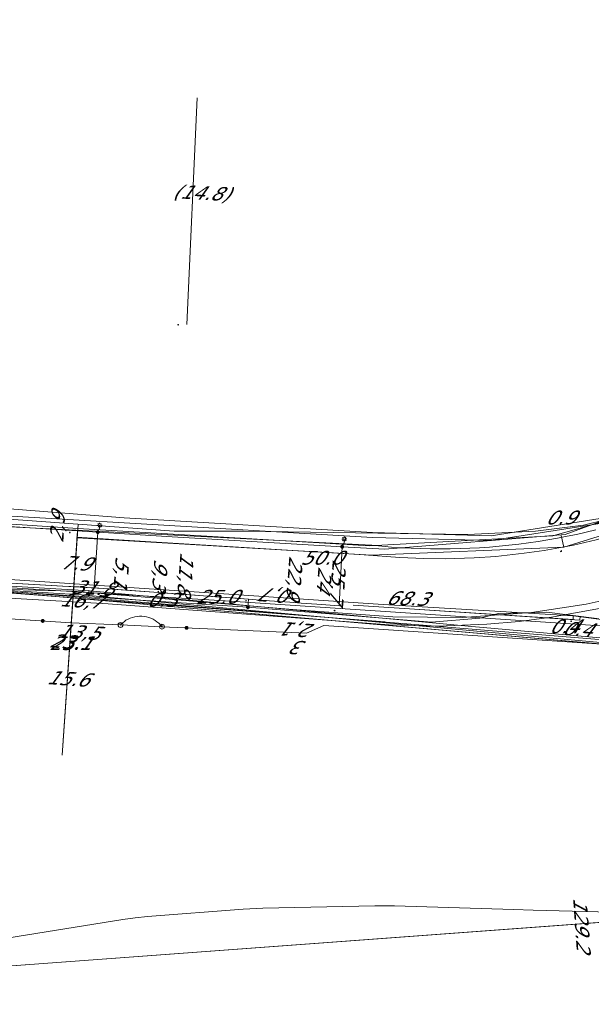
# Model space of a CAD drawing. Header units: metres. Extents: x 124576 to 133557, y 395865 to 402386.
# Tile 210 of 256: x 127214 to 127272, y 402173 to 402273. Entities that reach past the tile are written whole.
import ezdxf
from ezdxf.enums import TextEntityAlignment as Align

# ---------------------------------------------------------------- set-up
doc = ezdxf.new("R2010")
doc.units = ezdxf.units.M
doc.header["$MEASUREMENT"] = 0
for name, color, linetype, lineweight, true_color in [('LG_Datatransport_Blauw_Glas_Zuid', 3, 'Continuous', 13, 0x00ff00), ('LG_Datatransport_Eurofiber_Nederland_BV', 3, 'Continuous', 13, 0x00ff00), ('LG_Datatransport_KPN_BV', 3, 'Continuous', 13, 0x00ff00), ('LG_Datatransport_Tele2_Nederland_BV', 3, 'Continuous', 13, 0x00ff00), ('LG_Datatransport_Ziggo_BV', 3, 'Continuous', 13, 0x00ff00), ('LG_Gas_Lage_Druk_Enexis_Netbeheer_BV', 7, 'Continuous', 13, 0xffdc7d), ('LG_Laag_Spanning_Enexis_Netbeheer_BV', 7, 'Continuous', 13, 0x960000), ('LG_Laag_Spanning_Gemeente_Dongen', 7, 'Continuous', 13, 0x960000), ('LG_Midden_Spanning_Enexis_Netbeheer_BV', 7, 'Continuous', 13, 0xd20000), ('LG_Riool_Onder_Druk_Gemeente_Dongen', 7, 'Continuous', 13, 0x800080), ('LG_unet-4_Brabant_Water', 5, 'Continuous', 13, 0x0000ff), ('MV_Datatransport_lijn', 3, 'Continuous', 0, 0x00ff00)]:
    doc.layers.add(name, color=color, linetype=linetype, lineweight=lineweight, true_color=true_color)
for name, color, linetype, lineweight in [('LG_Datatransport_P_KPN_BV', 7, 'Continuous', 0), ('LG_Laag_Spanning_P_Enexis_Netbeheer_BV', 7, 'Continuous', 0), ('LG_Midden_Spanning_P_Enexis_Netbeheer_BV', 7, 'Continuous', 0), ('MV_Datatransport', 7, 'Continuous', 0), ('MV_Gas_Lage_Druk', 7, 'Continuous', 0), ('MV_Gas_Lage_Druk_pijl', 7, 'Continuous', 0), ('MV_Laag_Spanning', 7, 'Continuous', 0), ('MV_Laag_Spanning_lijn', 7, 'Continuous', 0), ('MV_Laag_Spanning_pijl', 7, 'Continuous', 0), ('MV_Midden_Spanning', 7, 'Continuous', 0), ('MV_Midden_Spanning_lijn', 7, 'Continuous', 0), ('MV_Midden_Spanning_pijl', 7, 'Continuous', 0)]:
    doc.layers.add(name, color=color, linetype=linetype, lineweight=lineweight)
doc.styles.add('Klic_Annotatie', font='verdanai.ttf', dxfattribs={"oblique": 20, "height": 1.4})

# ---------------------------------------------------------------- blocks, each defined once
blk = doc.blocks.new('Mof')
at = {"layer": 'LG_Laag_Spanning_P_Enexis_Netbeheer_BV'}
h = blk.add_hatch(color=256, dxfattribs=at)
edge = h.paths.add_edge_path()
edge.add_arc((0, 0), 2, 0, 360)
blk = doc.blocks.new('Mof_1')
at = {"layer": 'LG_Midden_Spanning_P_Enexis_Netbeheer_BV'}
h = blk.add_hatch(color=256, dxfattribs=at)
edge = h.paths.add_edge_path()
edge.add_arc((0, 0), 2, 0, 360)
blk = doc.blocks.new('Streetlight')
at = {"layer": 'LG_Laag_Spanning_P_Enexis_Netbeheer_BV'}
for p, q in [((-1.8, 1.8), (-1.1, 1.1)), ((0, 2.5), (0, 1.5)), ((1.8, 1.8), (1.1, 1.1)), ((-1.1, -1.1), (-1.8, -1.8)), ((0, -1.5), (0, -2.5)), ((1.1, -1.1), (1.8, -1.8))]:
    blk.add_line(p, q, dxfattribs=at)
at = {"layer": 'LG_Laag_Spanning_P_Enexis_Netbeheer_BV', "flags": 128}
for points in [[(-2.5, 0), (-1.5, 0)], [(1.5, 0), (2.5, 0)]]:
    blk.add_lwpolyline(points, dxfattribs=at)
at = {"layer": 'LG_Laag_Spanning_P_Enexis_Netbeheer_BV'}
blk.add_circle((0, 0), 1.5, dxfattribs=at)
blk = doc.blocks.new('m_pijl')
at = {"layer": 'MV_Laag_Spanning_pijl'}
blk.add_hatch(color=7, dxfattribs=at).paths.add_polyline_path([(-1, -0.3), (-1, 0), (-1, 0.3), (0, 0)])
at = {"layer": 'MV_Laag_Spanning_pijl', "flags": 128}
blk.add_lwpolyline([(-1, 0), (-1, 0.3), (0, 0), (-1, -0.3), (-1, 0)], close=True, dxfattribs=at)
blk = doc.blocks.new('m_pijl_1')
at = {"layer": 'MV_Midden_Spanning_pijl'}
blk.add_hatch(color=7, dxfattribs=at).paths.add_polyline_path([(-1, -0.3), (-1, 0), (-1, 0.3), (0, 0)])
at = {"layer": 'MV_Midden_Spanning_pijl', "flags": 128}
blk.add_lwpolyline([(-1, 0), (-1, 0.3), (0, 0), (-1, -0.3), (-1, 0)], close=True, dxfattribs=at)
blk = doc.blocks.new('m_pijl_2')
at = {"layer": 'MV_Gas_Lage_Druk_pijl'}
blk.add_hatch(color=7, dxfattribs=at).paths.add_polyline_path([(-1, -0.3), (-1, 0), (-1, 0.3), (0, 0)])
at = {"layer": 'MV_Gas_Lage_Druk_pijl', "flags": 128}
blk.add_lwpolyline([(-1, 0), (-1, 0.3), (0, 0), (-1, -0.3), (-1, 0)], close=True, dxfattribs=at)
blk = doc.blocks.new('Onbekend_3')
at = {"layer": 'LG_Datatransport_P_KPN_BV'}
blk.add_hatch(color=256, dxfattribs=at).paths.add_polyline_path([(-0.3, -1.1, -0.262633), (0.2, 0.2), (0.6, 0.5, 0.379827), (0.7, 1.3), (0.7, 1.3, 0.228508), (0, 1.5), (0, 1.5, 0.459053), (-0.8, 0.8), (-1.3, 0.9, -0.414214), (-0.1, 2, -0.243799), (1.1, 1.5, -0.379827), (0.9, 0.1), (0.5, -0.2, 0.262633), (0.2, -1.1), (-0.2, -1.1)])
blk.add_circle((0, 0), 2.5, dxfattribs=at)
at = {"layer": 'LG_Datatransport_P_KPN_BV', "extrusion": (0, 0, -1)}
blk.add_solid([(0.3, -2.1), (-0.2, -2.1), (0.3, -1.5), (-0.2, -1.5)], dxfattribs=at)
blk = doc.blocks.new('Mof_2')
at = {"layer": 'LG_Datatransport_P_KPN_BV'}
h = blk.add_hatch(color=256, dxfattribs=at)
edge = h.paths.add_edge_path()
edge.add_arc((0, 0), 2, 0, 360)

msp = doc.modelspace()

# ---------------------------------------------------------------- linework, layer by layer
at = {"layer": 'LG_Datatransport_Blauw_Glas_Zuid', "flags": 128}
msp.add_lwpolyline([(127469.9, 402203.5), (127425.6, 402204.4), (127422.2, 402208.9), (127392.6, 402209.4), (127351.2, 402210.7), (127351.2, 402205), (127349.6, 402205), (127345.3, 402204.9), (127329.6, 402205.4), (127316.3, 402205.8), (127300.8, 402207.9), (127296.4, 402209.9), (127234.8, 402214), (127190.2, 402216.7), (127187.9, 402215.9), (127185.9, 402213.9), (127184.5, 402210.3), (127182.5, 402210.4), (127174.7, 402210.7), (127174.4, 402212.4), (127169.7, 402216.2), (127165.4, 402218), (127153.8, 402219), (127067.4, 402225.1)], dxfattribs=at)
at = {"layer": 'LG_Datatransport_Eurofiber_Nederland_BV', "flags": 128}
for points in [[(127087.47, 402222.97), (127164.4, 402217.6), (127166.7, 402217.1), (127167.1, 402216.9), (127167.5, 402216.8), (127168.9, 402216.2), (127170.9, 402215.1), (127172.4, 402214), (127173.8, 402212.7), (127175.3, 402210.8), (127183.7, 402210.3), (127184.2, 402210.5), (127184.58, 402211.22), (127185, 402212.3), (127185.7, 402213.5), (127187.1, 402214.9), (127187.9, 402215.4), (127189.7, 402216.1), (127190, 402216.1), (127190.3, 402216.2), (127190.8, 402216.2), (127191.1, 402216.3), (127207.8, 402215.3), (127312.3, 402206.2)], [(127129.61, 402220.73), (127144.73, 402219.69), (127157.93, 402218.34), (127158.04, 402218.02), (127163.88, 402217.62), (127166.22, 402217.18), (127168.46, 402216.4), (127168.99, 402216.38), (127171.04, 402215.3), (127172.88, 402214.02), (127174.63, 402212.42), (127176.05, 402210.77), (127177.21, 402210.79), (127177.96, 402210.82), (127185.2, 402211.21), (127186.26, 402211.26), (127187.64, 402213.55), (127189.63, 402215.28), (127192.03, 402216.32), (127194.71, 402216.58), (127207.85, 402215.8), (127221, 402215.02), (127259.89, 402211.39), (127300.96, 402207.76)], [(127129.61, 402220.73), (127144.73, 402219.69), (127157.93, 402218.34), (127158.04, 402218.02), (127163.88, 402217.62), (127166.22, 402217.18), (127168.46, 402216.4), (127168.99, 402216.38), (127171.04, 402215.3), (127172.88, 402214.02), (127174.63, 402212.42), (127176.05, 402210.77), (127177.21, 402210.79), (127177.96, 402210.83), (127185.2, 402211.21), (127186.26, 402211.26), (127187.64, 402213.55), (127189.63, 402215.28), (127192.03, 402216.32), (127194.71, 402216.58), (127207.85, 402215.8), (127221, 402215.02), (127259.89, 402211.39), (127300.96, 402207.76)], [(127129.61, 402220.73), (127144.73, 402219.69), (127157.93, 402218.34), (127158.04, 402218.02), (127163.88, 402217.62), (127166.22, 402217.18), (127168.46, 402216.4), (127168.99, 402216.38), (127171.04, 402215.3), (127172.88, 402214.02), (127174.63, 402212.42), (127176.05, 402210.77), (127177.21, 402210.79), (127185.2, 402211.21), (127186.26, 402211.26), (127187.64, 402213.55), (127189.63, 402215.28), (127192.03, 402216.32), (127194.71, 402216.58), (127207.85, 402215.8), (127221, 402215.02), (127259.89, 402211.39), (127300.96, 402207.76)], [(127157.93, 402218.34), (127158.04, 402218.02), (127163.88, 402217.62), (127166.22, 402217.18), (127168.46, 402216.4), (127168.99, 402216.38), (127171.04, 402215.3), (127172.88, 402214.02), (127174.63, 402212.42), (127176.05, 402210.77), (127177.21, 402210.79), (127185.2, 402211.21), (127186.26, 402211.26), (127187.64, 402213.55), (127189.63, 402215.28), (127192.03, 402216.32), (127194.71, 402216.58), (127207.85, 402215.8), (127221, 402215.02), (127259.89, 402211.39), (127300.96, 402207.76)]]:
    msp.add_lwpolyline(points, dxfattribs=at)
at = {"layer": 'LG_Datatransport_KPN_BV'}
for p, q in [((127207.84, 402215.3), (127273.62, 402209.58)), ((127224.16, 402211.55), (127228.37, 402211.37))]:
    msp.add_line(p, q, dxfattribs=at)
at = {"layer": 'LG_Datatransport_KPN_BV', "flags": 128}
for points in [[(127069.16, 402223.29), (127070.5, 402223.19), (127120.38, 402219.73), (127170.24, 402216.06), (127179.22, 402215.4), (127184.63, 402214.12), (127185.21, 402213.98), (127186.09, 402213.92), (127205.14, 402212.67), (127219.11, 402211.78), (127224.16, 402211.55)], [(127299.84, 402215.34), (127299.74, 402215.05), (127298.09, 402209.89), (127297.72, 402208.76), (127282.4, 402216.49), (127277, 402214.89), (127271.51, 402213.67), (127265.94, 402212.82), (127258.9, 402212.3), (127251.85, 402212.36), (127242.1, 402213.1), (127219.32, 402214.97), (127209.1, 402215.26), (127207.84, 402215.3)], [(127433.31, 402201.04), (127414.72, 402202.69), (127414.71, 402202.69), (127388.73, 402204.17), (127350.24, 402205.21), (127345.13, 402205.31), (127326.89, 402205.71), (127312.34, 402206.88), (127300.41, 402207.84), (127300.32, 402207.85), (127209.1, 402215.26), (127205.37, 402215.56), (127193.39, 402216.25)], [(127224.16, 402211.55), (127224.33, 402211.72), (127224.52, 402211.88), (127224.71, 402212.02), (127224.92, 402212.13), (127225.14, 402212.23), (127225.36, 402212.32), (127225.6, 402212.38), (127225.83, 402212.42), (127226.07, 402212.44), (127226.31, 402212.44), (127226.55, 402212.42), (127226.79, 402212.38), (127227.02, 402212.32), (127227.24, 402212.23), (127227.46, 402212.13), (127227.67, 402212.01), (127227.86, 402211.87), (127228.04, 402211.72), (127228.21, 402211.55), (127228.37, 402211.37)], [(127228.37, 402211.37), (127243.06, 402210.72), (127244.82, 402211.48), (127273.62, 402209.58)]]:
    msp.add_lwpolyline(points, dxfattribs=at)
at = {"layer": 'LG_Datatransport_Tele2_Nederland_BV', "flags": 128}
msp.add_lwpolyline([(127155, 402218.5), (127164.8, 402217.8), (127168.2, 402216.2), (127171.1, 402214.3), (127172.9, 402212.8), (127175.2, 402210.3), (127185.4, 402210.8), (127187.2, 402213.6), (127189.9, 402215.5), (127193.5, 402216.2), (127220.2, 402214.6), (127312.8, 402206.1), (127312.9, 402212.7), (127364.5, 402209.7), (127394.6, 402209.3), (127416.9, 402209.2), (127418.4, 402205.5), (127432.5, 402204.4), (127497.2, 402201.5)], dxfattribs=at)
at = {"layer": 'LG_Datatransport_Ziggo_BV', "flags": 128}
for points in [[(127192.26, 402245.79), (127191.29, 402245.71), (127193.19, 402223.71), (127229.61, 402221.07), (127236.62, 402221.09), (127259.47, 402220.75), (127266.35, 402221.07), (127271.26, 402221.69), (127275.67, 402222.78), (127281.27, 402224.48), (127288.05, 402227.81), (127296.92, 402233.42), (127301.38, 402237.18), (127305.04, 402240.95), (127308.91, 402245.73), (127312.78, 402251.16), (127319.58, 402263.5), (127323.72, 402271.39), (127323.07, 402271.87), (127322.97, 402271.94), (127322.34, 402271.73)], [(127323.07, 402271.87), (127323.72, 402271.39), (127319.58, 402263.5), (127312.78, 402251.16), (127308.91, 402245.73), (127305.04, 402240.95), (127301.38, 402237.18), (127296.92, 402233.42), (127288.05, 402227.81), (127281.27, 402224.48), (127275.67, 402222.78), (127271.26, 402221.69), (127266.35, 402221.07), (127259.47, 402220.75), (127236.62, 402221.09), (127229.61, 402221.07), (127193.19, 402223.71)], [(127275.67, 402222.78), (127271.26, 402221.69), (127266.35, 402221.07), (127259.47, 402220.75), (127236.62, 402221.09), (127229.61, 402221.07), (127193.19, 402223.71), (127192.72, 402215.42), (127191.27, 402215.41), (127189.85, 402215.17), (127188.49, 402214.71), (127187.23, 402214.03), (127186.1, 402213.16), (127185.14, 402212.12), (127184.6, 402211.35), (127183.96, 402210.1), (127183.67, 402209.22), (127183.47, 402208.3), (127183.38, 402207.38), (127183.4, 402206.45), (127184.69, 402196.7), (127203.8, 402195.24)], [(127192.72, 402215.42), (127222.88, 402213.69), (127251.49, 402211.56), (127256.45, 402211.44), (127261.41, 402211.63), (127264.71, 402211.91), (127267.99, 402212.33), (127272.87, 402213.21), (127276.23, 402213.98), (127280.61, 402215.22), (127283.49, 402216.18), (127287.1, 402217.56), (127287.89, 402217.56), (127300.2, 402215.57)]]:
    msp.add_lwpolyline(points, dxfattribs=at)
at = {"layer": 'LG_Gas_Lage_Druk_Enexis_Netbeheer_BV', "flags": 128}
msp.add_lwpolyline([(127063.63, 402231.94), (127073.21, 402231.3), (127106.82, 402228.95), (127146.21, 402226.08), (127152.2, 402225.69), (127152.45, 402225.68), (127191.84, 402223.19), (127193.96, 402223.05), (127219.8, 402221.36), (127249.47, 402219.6), (127268.11, 402220.61), (127279.31, 402223.76), (127280.7, 402224.25), (127281.68, 402224.61), (127282.9, 402225.13)], dxfattribs=at)
at = {"layer": 'LG_Laag_Spanning_Enexis_Netbeheer_BV', "flags": 128}
for points in [[(127190.8, 402222.96), (127194.78, 402222.71), (127202.26, 402222.23), (127221.84, 402220.99), (127229.4, 402220.52), (127246.7, 402219.5), (127251.04, 402219.25), (127269.37, 402220.74), (127284.07, 402226.14)], [(127190.8, 402222.96), (127194.78, 402222.71), (127202.26, 402222.23), (127221.84, 402220.99), (127229.4, 402220.52), (127246.7, 402219.5), (127251.04, 402219.25), (127269.37, 402220.74), (127284.07, 402226.14)], [(127190.8, 402222.96), (127194.78, 402222.71), (127202.26, 402222.23), (127221.84, 402220.99), (127229.4, 402220.52), (127246.7, 402219.5), (127251.04, 402219.25), (127269.37, 402220.74), (127284.07, 402226.14)], [(127221.84, 402220.99), (127222.01, 402221.38), (127222.03, 402221.68)], [(127246.7, 402219.5), (127246.89, 402219.92), (127246.91, 402220.28)], [(127179.38, 402195), (127179.72, 402195.97), (127181.06, 402196.94), (127183.68, 402197.02), (127184.59, 402197.04), (127184.98, 402197.49), (127184.79, 402198.77), (127183.4, 402208.29), (127186.54, 402215.23), (127191.09, 402217.62), (127250.87, 402213.64), (127270.21, 402212.49), (127316.13, 402206.48), (127327.71, 402205.23), (127335.86, 402204.35), (127339.17, 402204), (127350.27, 402203.72), (127354.24, 402203.66), (127370.35, 402203.27)], [(127179.38, 402195), (127179.72, 402195.97), (127181.06, 402196.94), (127183.68, 402197.02), (127184.59, 402197.04), (127184.98, 402197.49), (127184.79, 402198.77), (127183.4, 402208.29), (127186.54, 402215.23), (127191.09, 402217.62), (127250.87, 402213.64), (127270.21, 402212.49), (127316.13, 402206.48), (127327.71, 402205.23), (127335.86, 402204.35), (127339.17, 402204)]]:
    msp.add_lwpolyline(points, dxfattribs=at)
at = {"layer": 'LG_Laag_Spanning_Gemeente_Dongen', "flags": 128}
msp.add_lwpolyline([(127327.18, 402296.19), (127319.76, 402282.87), (127326.55, 402276.93), (127311.53, 402249.67), (127306.9, 402244.22), (127303.56, 402240.62), (127298.69, 402235.49), (127293.26, 402231.32), (127284.24, 402226.06), (127273.78, 402222.49), (127261.85, 402220.62), (127249.77, 402220.94), (127224.52, 402222.44), (127212.02, 402223.43), (127201.6, 402223.8), (127197.26, 402224.81)], dxfattribs=at)
at = {"layer": 'LG_Midden_Spanning_Enexis_Netbeheer_BV', "flags": 128}
for points in [[(127237.11, 402213.36), (127204.28, 402215.48), (127191.15, 402216.41), (127190.58, 402216.35), (127183.48, 402207.74), (127184.77, 402198.91), (127183.76, 402197.54), (127179.45, 402196.88), (127178.44, 402195.53), (127178.44, 402195.52), (127179.08, 402191.3)], [(127237.11, 402213.36), (127204.28, 402215.48), (127191.15, 402216.41), (127190.58, 402216.35), (127183.48, 402207.74), (127184.77, 402198.91), (127183.76, 402197.54), (127179.45, 402196.88), (127178.44, 402195.53)], [(127237.11, 402213.36), (127255.77, 402211.85), (127260.69, 402212.25), (127262.59, 402212.73), (127267.53, 402212.86), (127309.56, 402207.53), (127320.18, 402206.02), (127325.15, 402205.57)], [(127237.11, 402213.36), (127255.77, 402211.85), (127260.69, 402212.25), (127262.59, 402212.73), (127267.53, 402212.86), (127309.56, 402207.53), (127320.18, 402206.02), (127325.15, 402205.57)], [(127187.16, 402171.99), (127187.16, 402173.21), (127187.18, 402173.4), (127187.41, 402174.19), (127187.96, 402174.78), (127189.2, 402175.26), (127191.5, 402175.77), (127193.46, 402176.19), (127199.26, 402177.39), (127201.23, 402177.77), (127208.7, 402179.07), (127210.67, 402179.41), (127224.38, 402181.6), (127225.64, 402181.79), (127226.91, 402181.92), (127236.64, 402182.65), (127238.64, 402182.75), (127250.01, 402183), (127252.01, 402182.99), (127264.14, 402182.63), (127266.14, 402182.57), (127277.99, 402182.26)], [(127187.16, 402171.99), (127187.16, 402173.21), (127187.18, 402173.4), (127187.41, 402174.19), (127187.96, 402174.78), (127189.2, 402175.26), (127191.5, 402175.77), (127193.46, 402176.19), (127199.26, 402177.39), (127201.23, 402177.77), (127208.7, 402179.07), (127210.67, 402179.41), (127224.38, 402181.6), (127225.64, 402181.79), (127226.91, 402181.92), (127236.64, 402182.65), (127238.64, 402182.75), (127250.01, 402183), (127252.01, 402182.99), (127264.14, 402182.63), (127266.14, 402182.57), (127277.99, 402182.26)]]:
    msp.add_lwpolyline(points, dxfattribs=at)
at = {"layer": 'LG_Riool_Onder_Druk_Gemeente_Dongen', "flags": 128}
msp.add_lwpolyline([(127311.53, 402249.17), (127303.56, 402240.11), (127298.69, 402234.99), (127293.26, 402230.82), (127284.24, 402225.56), (127273.78, 402221.99), (127261.85, 402220.12), (127249.77, 402220.44), (127224.52, 402221.94), (127201.6, 402223.3), (127197.26, 402224.31)], dxfattribs=at)
at = {"layer": 'LG_unet-4_Brabant_Water'}
msp.add_line((127211.79, 402214.87), (127251.03, 402211.87), dxfattribs=at)
at = {"layer": 'LG_unet-4_Brabant_Water', "flags": 128}
msp.add_lwpolyline([(127191.48, 402222.6), (127249.73, 402219.65), (127250.72, 402219.55), (127251.72, 402219.47), (127252.71, 402219.4), (127253.71, 402219.35), (127254.7, 402219.31), (127255.7, 402219.29), (127256.7, 402219.28), (127257.69, 402219.29), (127258.69, 402219.31), (127259.69, 402219.35), (127260.68, 402219.4), (127261.68, 402219.47), (127262.67, 402219.55), (127263.66, 402219.65), (127264.66, 402219.77), (127265.64, 402219.89), (127266.63, 402220.04), (127267.62, 402220.2), (127268.6, 402220.37), (127269.58, 402220.56), (127270.55, 402220.76), (127271.53, 402220.98), (127272.5, 402221.21)], dxfattribs=at)
at = {"layer": 'MV_Datatransport_lijn'}
for p, q in [((127219.29, 402213.9), (127219.83, 402221.78)), ((127218.22, 402198.31), (127219.29, 402213.9)), ((127206.64, 402176.42), (127335.49, 402185.95))]:
    msp.add_line(p, q, dxfattribs=at)
at = {"layer": 'MV_Datatransport_lijn', "flags": 128}
for points in [[(127219.69, 402220.46), (127226.69, 402220.02), (127237.26, 402219.38), (127241.67, 402219.12), (127245.82, 402218.87), (127248.94, 402218.69), (127252.56, 402218.41), (127255.01, 402218.3), (127257.18, 402218.28), (127260.13, 402218.37), (127262.32, 402218.52), (127265.22, 402218.83), (127267.23, 402219.12), (127270.23, 402219.67), (127272.52, 402220.19), (127276.66, 402221.34), (127280.88, 402222.82), (127282.36, 402223.42), (127286.8, 402225.47)], [(127206.64, 402176.42), (127335.49, 402185.95), (127333.58, 402211.78)]]:
    msp.add_lwpolyline(points, dxfattribs=at)
at = {"layer": 'MV_Gas_Lage_Druk_pijl'}
msp.add_line((127218.22, 402198.31), (127219.8, 402221.36), dxfattribs=at)
at = {"layer": 'MV_Laag_Spanning_lijn'}
for p, q in [((127221.48, 402215.32), (127221.84, 402220.99)), ((127246.38, 402213.48), (127246.7, 402219.5)), ((127247.83, 402213.57), (127270.18, 402212.09))]:
    msp.add_line(p, q, dxfattribs=at)
at = {"layer": 'MV_Laag_Spanning_pijl'}
for p, q in [((127269.23, 402219.47), (127283.09, 402223.73)), ((127218.22, 402198.31), (127219.78, 402221.1)), ((127268.97, 402220.65), (127269.23, 402219.47)), ((127228.54, 402214.84), (127228.56, 402215.14)), ((127270.18, 402212.09), (127270.21, 402212.49))]:
    msp.add_line(p, q, dxfattribs=at)
at = {"layer": 'MV_Laag_Spanning_pijl', "flags": 128}
for points in [[(127219.74, 402220.42), (127249.67, 402218.65), (127269.23, 402219.47)], [(127194.41, 402216.87), (127200.91, 402216.5), (127208.92, 402216.04), (127218.25, 402215.5), (127219.93, 402215.41), (127221.18, 402215.33), (127221.48, 402215.32)], [(127221.48, 402215.32), (127225.61, 402215.03), (127228.5, 402214.82), (127228.87, 402214.79), (127230.05, 402214.7), (127231.3, 402214.6), (127232.58, 402214.51), (127234.23, 402214.39), (127235.57, 402214.29), (127237.13, 402214.17), (127238.76, 402214.05), (127240.36, 402213.93), (127241.38, 402213.85), (127242.52, 402213.77), (127244.12, 402213.65), (127246.38, 402213.48)]]:
    msp.add_lwpolyline(points, dxfattribs=at)
at = {"layer": 'MV_Midden_Spanning_lijn'}
for p, q in [((127237.17, 402214.17), (127237.11, 402213.36)), ((127254.05, 402213.16), (127270.86, 402212.05))]:
    msp.add_line(p, q, dxfattribs=at)
at = {"layer": 'MV_Midden_Spanning_pijl'}
for p, q in [((127231.95, 402265.13), (127230.89, 402242.07)), ((127270.86, 402212.05), (127270.89, 402212.44))]:
    msp.add_line(p, q, dxfattribs=at)
at = {"layer": 'MV_Midden_Spanning_pijl', "flags": 128}
msp.add_lwpolyline([(127205.44, 402216.24), (127222.98, 402215.23), (127237.17, 402214.17)], dxfattribs=at)

# ---------------------------------------------------------------- block references
at = {"layer": 'LG_Datatransport_P_KPN_BV', "xscale": 0.1, "yscale": 0.1, "zscale": 0.1}
for name, p in [('Mof_2', (127216.24, 402211.96)), ('Onbekend_3', (127224.16, 402211.55)), ('Onbekend_3', (127224.16, 402211.55)), ('Onbekend_3', (127224.16, 402211.55)), ('Onbekend_3', (127228.37, 402211.37)), ('Onbekend_3', (127228.37, 402211.37)), ('Onbekend_3', (127228.37, 402211.37)), ('Mof_2', (127230.87, 402211.26))]:
    msp.add_blockref(name, p, dxfattribs=at)
at = {"layer": 'LG_Laag_Spanning_P_Enexis_Netbeheer_BV', "xscale": 0.09999999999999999, "yscale": 0.09999999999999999, "zscale": 0.09999999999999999, "rotation": 274}
for p in [(127222.03, 402221.68), (127246.91, 402220.28)]:
    msp.add_blockref('Streetlight', p, dxfattribs=at)
at = {"layer": 'LG_Laag_Spanning_P_Enexis_Netbeheer_BV', "xscale": 0.1, "yscale": 0.1, "zscale": 0.1}
for p in [(127221.84, 402220.99), (127246.7, 402219.5)]:
    msp.add_blockref('Mof', p, dxfattribs=at)
at = {"layer": 'LG_Midden_Spanning_P_Enexis_Netbeheer_BV', "xscale": 0.1, "yscale": 0.1, "zscale": 0.1, "rotation": 359}
msp.add_blockref('Mof_1', (127237.11, 402213.36), dxfattribs=at)
at = {"layer": 'MV_Gas_Lage_Druk_pijl', "xscale": 0.09999999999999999, "yscale": 0.09999999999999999, "zscale": 0.09999999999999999, "rotation": 86}
msp.add_blockref('m_pijl_2', (127219, 402221), dxfattribs=at)
at = {"layer": 'MV_Laag_Spanning_pijl'}
for p, xscale, yscale, zscale, rotation in [((127219, 402221), 0.09999999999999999, 0.09999999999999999, 0.09999999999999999, 86), ((127269, 402219), 0.1, 0.1, 0.1, 2), ((127269, 402219), 0.1, 0.1, 0.1, 283), ((127221, 402215), 0.1, 0.1, 0.1, 357), ((127228, 402215), 0.09999999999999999, 0.09999999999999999, 0.09999999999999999, 86), ((127246, 402213), 0.09999999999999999, 0.09999999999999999, 0.09999999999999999, 356), ((127270, 402212), 0.09999999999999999, 0.09999999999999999, 0.09999999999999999, 86)]:
    msp.add_blockref('m_pijl', p, dxfattribs=dict(at, xscale=xscale, yscale=yscale, zscale=zscale, rotation=rotation))
at = {"layer": 'MV_Midden_Spanning_pijl'}
for p, xscale, yscale, zscale, rotation in [((127230, 402242), 0.1, 0.1, 0.1, 268.0000000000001), ((127237, 402214), 0.09999999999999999, 0.09999999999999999, 0.09999999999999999, 356), ((127270, 402212), 0.09999999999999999, 0.09999999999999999, 0.09999999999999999, 86)]:
    msp.add_blockref('m_pijl_1', p, dxfattribs=dict(at, xscale=xscale, yscale=yscale, zscale=zscale, rotation=rotation))

# ---------------------------------------------------------------- texts
at = {"layer": 'MV_Datatransport', "style": 'Klic_Annotatie', "oblique": 20}
for s, rotation, p in [('2,9', 86.5, (127217.72, 402221.39)), ('7.9', 356, (127219.56, 402217.84)), ('11,8', 265.7, (127230.8, 402216.87)), ('5,1', 265.7, (127224.27, 402216.99)), ('9,3', 265.7, (127228.19, 402216.78)), ('22,9', 265.7, (127241.87, 402216.45)), ('25,7', 265.7, (127246.29, 402216.07)), ('24', 265.7, (127244.9, 402216.28)), ('0,7', 175.7, (127240.35, 402214.51)), ('16,7', 356.2, (127220.07, 402214.02)), ('68.3', 358, (127253.25, 402214.25)), ('13,5', 356.2, (127219.86, 402210.83)), ('2,1', 175.7, (127242.48, 402211.03)), ('3', 175.7, (127242.54, 402209.22)), ('15.6', 356, (127218.75, 402206.1)), ('129.2', 274, (127271.07, 402181.19))]:
    msp.add_text(s, height=1.4, rotation=rotation, dxfattribs=at).set_placement(p, align=Align.MIDDLE_CENTER)
at = {"layer": 'MV_Gas_Lage_Druk', "style": 'Klic_Annotatie', "oblique": 20}
msp.add_text('23.1', height=1.4, rotation=356, dxfattribs=at).set_placement((127219.01, 402209.83), align=Align.MIDDLE_CENTER)
at = {"layer": 'MV_Laag_Spanning', "style": 'Klic_Annotatie', "oblique": 20}
for s, p in [('0.9', (127268.86, 402222.47)), ('50.0', (127244.56, 402218.38)), ('0.3', (127228.3, 402214.1)), ('25.0', (127233.93, 402214.41)), ('0.4', (127269.24, 402211.41)), ('23.1', (127219, 402209.7))]:
    msp.add_text(s, height=1.4, dxfattribs=at).set_placement(p, align=Align.MIDDLE_CENTER)
at = {"layer": 'MV_Midden_Spanning', "style": 'Klic_Annotatie', "oblique": 20}
for s, rotation, p in [('(14.8)', 357, (127232.31, 402255.48)), ('31.8', 357, (127221.31, 402215.33)), ('0.4', 356, (127270.57, 402211.14))]:
    msp.add_text(s, height=1.4, rotation=rotation, dxfattribs=at).set_placement(p, align=Align.MIDDLE_CENTER)

doc.saveas('drawing.dxf')
